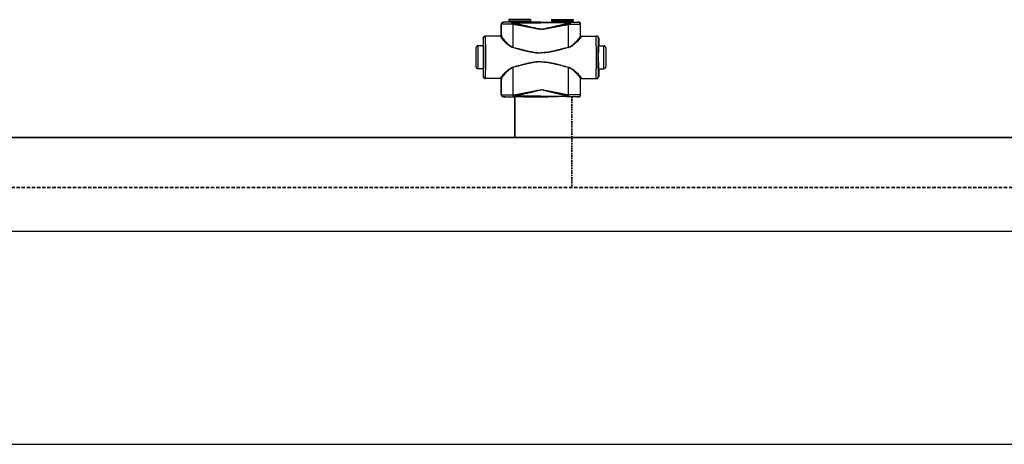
# Model space of a CAD drawing. Header units: millimetres. Extents: x 14365 to 105143, y -126377 to -22383.
# Tile 182 of 191: x 80729 to 81884, y -123757 to -123259. Entities that reach past the tile are written whole.
import ezdxf

# ---------------------------------------------------------------- set-up
doc = ezdxf.new("R2010")
doc.units = ezdxf.units.MM
doc.linetypes.add('VERDECKT', pattern=[9.525, 6.35, -3.175])
doc.linetypes.add('ČÁRKOVANÁ', pattern=[0.75, 0.5, -0.25])
for name, color, linetype, lineweight in [('UT_POTRUBI - PŘÍVOD', 1, 'Continuous', 35), ('UT_POTRUBI - ZPÁTEČKA', 5, 'ČÁRKOVANÁ', 35), ('UT_SCHÉMA_PŘÍVOD', 10, 'Continuous', 35), ('UT_SCHÉMA_ZPÁTEČKA', 172, 'VERDECKT', 35)]:
    doc.layers.add(name, color=color, linetype=linetype, lineweight=lineweight)

msp = doc.modelspace()

# ---------------------------------------------------------------- linework, layer by layer
at = {"color": 0, "linetype": 'Continuous'}
for p, q in [((81296.3, -123261.9), (81296.2, -123261.7)), ((81297.8, -123261.7), (81296.2, -123261.7)), ((81298.2, -123261.8), (81297.8, -123261.7)), ((81327.8, -123258.8), (81302.6, -123258.8)), ((81302.6, -123258.8), (81302.6, -123260.2)), ((81302.6, -123260.2), (81303.5, -123261.2)), ((81302.6, -123260.2), (81327.8, -123260.2)), ((81303.5, -123261.2), (81326.8, -123261.2)), ((81303.7, -123261.5), (81326.7, -123261.5)), ((81303.7, -123261.5), (81303.7, -123261.9)), ((81311.3, -123261.9), (81306.5, -123261.9)), ((81306.5, -123262.6), (81306.5, -123261.9)), ((81306.5, -123262.6), (81340.2, -123262.6)), ((81340.2, -123261.9), (81319, -123261.9)), ((81326.7, -123261.5), (81326.7, -123261.9)), ((81327.8, -123260.2), (81326.8, -123261.2)), ((81327.8, -123258.8), (81327.8, -123260.2)), ((81333.9, -123261.7), (81332.2, -123261.8)), ((81340.2, -123261.7), (81333.9, -123261.7)), ((81340.2, -123261.7), (81346.4, -123261.7)), ((81340.2, -123261.9), (81361.3, -123261.9)), ((81373.9, -123262.6), (81340.2, -123262.6)), ((81346.4, -123261.7), (81348.2, -123261.8)), ((81352.6, -123258.8), (81377.8, -123258.8)), ((81352.6, -123258.8), (81352.6, -123260.2)), ((81377.8, -123260.2), (81352.6, -123260.2)), ((81352.6, -123260.2), (81353.5, -123261.2)), ((81376.8, -123261.2), (81353.5, -123261.2)), ((81376.7, -123261.5), (81353.7, -123261.5)), ((81353.7, -123261.5), (81353.7, -123261.9)), ((81369, -123261.9), (81373.9, -123261.9)), ((81373.9, -123262.6), (81373.9, -123261.9)), ((81376.7, -123261.5), (81376.7, -123261.9)), ((81377.8, -123260.2), (81376.8, -123261.2)), ((81377.8, -123258.8), (81377.8, -123260.2)), ((81382.2, -123261.8), (81382.5, -123261.7)), ((81382.5, -123261.7), (81384.2, -123261.7)), ((81384, -123261.9), (81384.2, -123261.7)), ((81293.8, -123264.4), (81293.7, -123264.2)), ((81293.7, -123277.2), (81293.7, -123264.2)), ((81386.5, -123264.4), (81386.7, -123264.2)), ((81386.7, -123277.2), (81386.7, -123264.2)), ((81272.7, -123280.5), (81272.5, -123280.5)), ((81272.5, -123280.5), (81272.5, -123288.7)), ((81293, -123278), (81275, -123278)), ((81293.7, -123277.2), (81293.8, -123277.2)), ((81386.7, -123277.2), (81386.5, -123277.2)), ((81387.3, -123278), (81405.4, -123278)), ((81407.6, -123280.5), (81407.9, -123280.5)), ((81407.9, -123280.5), (81407.9, -123288.7)), ((81264, -123292), (81264, -123314)), ((81272.7, -123289.5), (81266.5, -123289.5)), ((81266.5, -123316.5), (81266.5, -123289.5)), ((81272.5, -123288.7), (81272.7, -123289)), ((81272.8, -123289), (81272.8, -123289)), ((81407.5, -123289), (81407.5, -123289)), ((81407.9, -123288.7), (81407.6, -123289)), ((81407.6, -123289.5), (81413.9, -123289.5)), ((81413.9, -123316.5), (81413.9, -123289.5)), ((81416.4, -123292), (81416.4, -123314)), ((81272.7, -123316.5), (81266.5, -123316.5)), ((81272.7, -123317), (81272.5, -123317.4)), ((81272.5, -123317.4), (81272.5, -123325.5)), ((81272.8, -123317), (81272.8, -123317)), ((81407.5, -123317), (81407.5, -123317)), ((81407.6, -123316.5), (81413.9, -123316.5)), ((81407.6, -123317), (81407.9, -123317.4)), ((81407.9, -123317.4), (81407.9, -123325.5)), ((81272.5, -123325.5), (81272.7, -123325.5)), ((81293, -123328), (81275, -123328)), ((81293.8, -123328.8), (81293.7, -123328.8)), ((81293.7, -123346.9), (81293.7, -123328.8)), ((81386.5, -123328.8), (81386.7, -123328.8)), ((81386.7, -123346.9), (81386.7, -123328.8)), ((81387.3, -123328), (81405.4, -123328)), ((81407.9, -123325.5), (81407.6, -123325.5)), ((81293.7, -123346.9), (81293.8, -123346.8)), ((81296.2, -123349.4), (81296.3, -123349.3)), ((81297.8, -123349.4), (81296.2, -123349.4)), ((81298.2, -123349.3), (81297.8, -123349.4)), ((81307.7, -123347.2), (81307.9, -123347.2)), ((81308, -123349.2), (81308.2, -123349.2)), ((81340.2, -123348.5), (81308.2, -123348.5)), ((81308.2, -123349.2), (81308.2, -123348.5)), ((81308.2, -123349.2), (81309.5, -123349.2)), ((81320.8, -123349.2), (81340.2, -123349.2)), ((81333.9, -123349.4), (81332.2, -123349.3)), ((81340.2, -123349.4), (81333.9, -123349.4)), ((81340.2, -123348.5), (81372.1, -123348.5)), ((81359.5, -123349.2), (81340.2, -123349.2)), ((81340.2, -123349.4), (81346.4, -123349.4)), ((81346.4, -123349.4), (81348.2, -123349.3)), ((81372.1, -123349.2), (81370.8, -123349.2)), ((81372.1, -123349.2), (81372.1, -123348.5)), ((81372.3, -123349.2), (81372.1, -123349.2)), ((81372.6, -123347.2), (81372.4, -123347.2)), ((81382.2, -123349.3), (81382.5, -123349.4)), ((81382.5, -123349.4), (81384.2, -123349.4)), ((81384.2, -123349.4), (81384, -123349.3)), ((81386.7, -123346.9), (81386.5, -123346.8))]:
    msp.add_line(p, q, dxfattribs=at)
at = {"ltscale": 8}
for p, q in [((31841.3, -123507.2), (105085.1, -123507.2)), ((31841.3, -123757.2), (105085.1, -123757.2))]:
    msp.add_line(p, q, dxfattribs=at)
at = {"color": 0, "linetype": 'Continuous'}
for centre, radius, start, end in [((81296.3, -123264.4), 2.5, 90.0025, 179.9975), ((81303.2, -123261.5), 0.5, 0, 45), ((81327.2, -123261.5), 0.5, 135, 180), ((81353.2, -123261.5), 0.5, 0, 45), ((81377.2, -123261.5), 0.5, 135, 180), ((81384, -123264.4), 2.5, 0.0025, 89.9975), ((81275.2, -123280.5), 2.5, 90.0022, 180.0011), ((81293, -123277.2), 0.8, 270.0036, 359.9972), ((81387.3, -123277.2), 0.8, 180.0028, 269.9964), ((81405.1, -123280.5), 2.5, 359.9989, 89.9978), ((81266.5, -123292), 2.5, 90, 180), ((78833, -123303), 2442.4, 359.6832, 0.3168), ((83847.3, -123303), 2442.4, 179.6832, 180.3168), ((81413.9, -123292), 2.5, 0, 90), ((81266.5, -123314), 2.5, 180, 270), ((81413.9, -123314), 2.5, 270, 0), ((81275.2, -123325.5), 2.5, 179.9989, 269.9978), ((81293, -123328.8), 0.8, 0.0028, 89.9964), ((81387.3, -123328.8), 0.8, 90.0036, 179.9972), ((81405.1, -123325.5), 2.5, 270.0022, 0.0011), ((81296.3, -123346.8), 2.5, 180.0025, 269.9975), ((81384, -123346.8), 2.5, 270.0025, 359.9975)]:
    msp.add_arc(centre, radius, start, end, dxfattribs=at)
at = {"color": 0, "linetype": 'Continuous', "extrusion": (0, 0, -1)}
for centre, major_axis, ratio, start_param, end_param in [((81296.2, -123264.2), (-1.77, 1.77), 0.999973, -0.785384, 0.785384), ((81315.2, -123261.8), (-17, 0), 0.005236, 4.941076, 6.283185), ((81315.2, -123261.8), (-17, 0), 0.005236, 3.141593, 4.483702), ((81275, -123280.5), (-2.5, 0), 0.999945, 0, 1.570796), ((81292.9, -123277.2), (-0.8, 0), 0.999986, -3.141593, -1.659157), ((81272.7, -123303), (0, 14), 0.010472, 0, 3.141593), ((81275, -123325.5), (-2.5, 0), 0.999945, -1.570796, 0), ((81292.9, -123328.8), (0.8, 0), 0.999986, -1.395381, 0), ((81296.2, -123346.9), (1.77, 1.77), 0.999973, -3.926977, -2.356208), ((81315.2, -123349.3), (-17, 0), 0.005236, 0, 1.229157), ((81315.2, -123349.3), (-17, 0), 0.005236, 1.912436, 3.141593)]:
    msp.add_ellipse(centre, major_axis=major_axis, ratio=ratio, start_param=start_param, end_param=end_param, dxfattribs=at)
at = {"color": 0, "linetype": 'Continuous'}
for centre, major_axis, ratio, start_param, end_param in [((81365.2, -123261.8), (17, 0), 0.005236, 3.141593, 4.483702), ((81365.2, -123261.8), (17, 0), 0.005236, 4.941076, 6.283185), ((81384.2, -123264.2), (1.77, 1.77), 0.999973, -0.785384, 0.785384), ((81387.5, -123277.2), (0.8, 0), 0.999986, -3.141593, -1.659157), ((81405.4, -123280.5), (2.5, 0), 0.999945, 0, 1.570796), ((81407.6, -123303), (0, 14), 0.010472, 0, 3.141593), ((81387.5, -123328.8), (-0.8, 0), 0.999986, -1.395381, 0), ((81405.4, -123325.5), (2.5, 0), 0.999945, -1.570796, 0), ((81365.2, -123349.3), (17, 0), 0.005236, 1.912436, 3.141593), ((81365.2, -123349.3), (17, 0), 0.005236, 0, 1.229157), ((81384.2, -123346.9), (-1.77, 1.77), 0.999973, -3.926977, -2.356208)]:
    msp.add_ellipse(centre, major_axis=major_axis, ratio=ratio, start_param=start_param, end_param=end_param, dxfattribs=at)
for points, knots in [([(81306.5, -123261.9), (81305.7, -123261.9), (81304.4, -123261.9), (81302.7, -123261.9), (81301.5, -123261.9), (81300.6, -123261.9), (81299.9, -123261.9), (81299.1, -123261.9), (81298.5, -123261.9), (81297.9, -123261.9), (81297.4, -123261.9), (81297.1, -123261.9), (81296.9, -123261.9), (81296.7, -123261.9), (81296.6, -123261.9), (81296.5, -123261.9), (81296.4, -123261.9), (81296.4, -123261.9), (81296.3, -123261.9), (81296.3, -123261.9), (81296.3, -123261.9), (81296.3, -123261.9), (81296.3, -123261.9), (81296.3, -123261.9)], [0, 0, 0, 0, 0.207653, 0.400343, 0.489423, 0.572844, 0.650059, 0.720565, 0.783909, 0.839692, 0.887568, 0.927242, 0.943927, 0.958477, 0.970869, 0.981088, 0.989117, 0.992306, 0.994945, 0.997032, 0.998568, 0.999554, 1, 1, 1, 1]), ([(81306.5, -123261.9), (81306.4, -123261.9), (81306.3, -123262), (81306.2, -123262.2), (81306.1, -123262.3), (81306, -123262.5), (81306, -123262.9), (81305.9, -123263.2), (81305.9, -123263.6), (81305.8, -123263.9), (81305.8, -123264)], [0, 0, 0, 0, 0.117156, 0.161001, 0.211236, 0.330442, 0.472834, 0.634922, 0.812344, 1, 1, 1, 1]), ([(81306.5, -123262.6), (81306.3, -123262.8), (81306.1, -123263.3), (81305.9, -123263.8), (81305.8, -123264)], [0, 0, 0, 0, 0.464895, 1, 1, 1, 1]), ([(81308, -123263.1), (81307.9, -123263), (81307.4, -123262.9), (81306.8, -123262.8), (81306.5, -123262.6)], [0, 0, 0, 0, 0.253704, 1, 1, 1, 1]), ([(81319, -123261.9), (81318.4, -123261.9), (81317.1, -123262), (81315.2, -123262), (81313.2, -123262), (81311.9, -123261.9), (81311.3, -123261.9)], [0, 0, 0, 0, 0.248355, 0.5, 0.751645, 1, 1, 1, 1]), ([(81361.3, -123261.9), (81361.9, -123261.9), (81363.2, -123262), (81365.2, -123262), (81367.1, -123262), (81368.4, -123261.9), (81369, -123261.9)], [0, 0, 0, 0, 0.248355, 0.5, 0.751645, 1, 1, 1, 1]), ([(81372.3, -123263.1), (81372.4, -123263), (81372.9, -123262.9), (81373.5, -123262.8), (81373.9, -123262.6)], [0, 0, 0, 0, 0.253704, 1, 1, 1, 1]), ([(81373.9, -123261.9), (81373.9, -123261.9), (81374, -123262), (81374.1, -123262.2), (81374.2, -123262.3), (81374.3, -123262.5), (81374.3, -123262.9), (81374.4, -123263.2), (81374.4, -123263.6), (81374.5, -123263.9), (81374.5, -123264)], [0, 0, 0, 0, 0.117156, 0.161001, 0.211236, 0.330442, 0.472834, 0.634922, 0.812344, 1, 1, 1, 1]), ([(81373.9, -123261.9), (81374.6, -123261.9), (81375.9, -123261.9), (81377.6, -123261.9), (81378.8, -123261.9), (81379.7, -123261.9), (81380.4, -123261.9), (81381.2, -123261.9), (81381.8, -123261.9), (81382.4, -123261.9), (81382.9, -123261.9), (81383.2, -123261.9), (81383.5, -123261.9), (81383.6, -123261.9), (81383.7, -123261.9), (81383.8, -123261.9), (81383.9, -123261.9), (81383.9, -123261.9), (81384, -123261.9), (81384, -123261.9), (81384, -123261.9), (81384, -123261.9), (81384, -123261.9), (81384, -123261.9)], [0, 0, 0, 0, 0.207653, 0.400343, 0.489423, 0.572844, 0.650059, 0.720565, 0.783909, 0.839692, 0.887568, 0.927242, 0.943927, 0.958477, 0.970869, 0.981088, 0.989117, 0.992306, 0.994945, 0.997032, 0.998568, 0.999554, 1, 1, 1, 1]), ([(81373.9, -123262.6), (81374, -123262.8), (81374.2, -123263.3), (81374.4, -123263.8), (81374.5, -123264)], [0, 0, 0, 0, 0.464895, 1, 1, 1, 1]), ([(81305.8, -123264), (81305, -123264), (81303.4, -123264.1), (81301.4, -123264.1), (81300, -123264.1), (81299, -123264.1), (81298, -123264.1), (81297.2, -123264.2), (81296.4, -123264.2), (81295.7, -123264.2), (81295.2, -123264.2), (81294.7, -123264.2), (81294.5, -123264.3), (81294.3, -123264.3), (81294.1, -123264.3), (81294, -123264.3), (81293.9, -123264.3), (81293.8, -123264.3), (81293.8, -123264.3), (81293.8, -123264.3), (81293.8, -123264.4)], [0, 0, 0, 0, 0.207034, 0.39928, 0.488214, 0.57154, 0.648707, 0.71921, 0.782588, 0.838437, 0.886403, 0.926186, 0.942933, 0.957549, 0.970012, 0.98031, 0.988432, 0.994377, 0.998178, 1, 1, 1, 1]), ([(81293.8, -123277.8), (81293.8, -123276.6), (81293.8, -123272.2), (81293.8, -123267.7), (81293.8, -123264.4)], [0, 0, 0, 0, 0.250733, 1, 1, 1, 1]), ([(81307.7, -123264.4), (81307.5, -123264.4), (81306.9, -123264.3), (81306.3, -123264.2), (81305.8, -123264)], [0, 0, 0, 0, 0.252579, 1, 1, 1, 1]), ([(81308, -123263.1), (81308, -123263.3), (81307.8, -123263.7), (81307.7, -123264.2), (81307.7, -123264.4)], [0, 0, 0, 0, 0.464569, 1, 1, 1, 1]), ([(81340.2, -123270), (81340.2, -123270), (81339.5, -123270), (81338.1, -123270), (81336, -123269.7), (81334, -123269.3), (81331.3, -123268.8), (81327.9, -123268.2), (81323.9, -123267.4), (81319.8, -123266.6), (81315.8, -123265.8), (81311.7, -123265.1), (81309, -123264.6), (81307.7, -123264.4)], [0.5000015, 0.5000015, 0.5000015, 0.5000015, 0.500002, 0.5313979, 0.5627848, 0.5941575, 0.6255147, 0.6881766, 0.7507583, 0.8132458, 0.8756245, 0.9378805, 1, 1, 1, 1]), ([(81307.7, -123291.2), (81307.7, -123288.9), (81307.7, -123280), (81307.7, -123271.1), (81307.7, -123264.4)], [0, 0, 0, 0, 0.250952, 1, 1, 1, 1]), ([(81340.2, -123269.9), (81340.2, -123269.9), (81339.8, -123269.9), (81339.1, -123269.8), (81337.7, -123269.7), (81336, -123269.4), (81334, -123269), (81332, -123268.5), (81330, -123268.1), (81327.3, -123267.4), (81324, -123266.6), (81320, -123265.7), (81316, -123264.8), (81312, -123263.9), (81309.4, -123263.3), (81308, -123263.1)], [0.499995, 0.499995, 0.499995, 0.499995, 0.4999958, 0.5157333, 0.5314718, 0.5629204, 0.5943483, 0.6257534, 0.6571339, 0.6884877, 0.7511054, 0.813586, 0.8759088, 0.9380534, 1, 1, 1, 1]), ([(81340.2, -123269.9), (81340.2, -123269.9), (81340.5, -123269.9), (81341.2, -123269.8), (81342.6, -123269.7), (81344.3, -123269.4), (81346.3, -123269), (81348.3, -123268.5), (81350.3, -123268.1), (81353, -123267.4), (81356.3, -123266.6), (81360.3, -123265.7), (81364.3, -123264.8), (81368.3, -123263.9), (81370.9, -123263.3), (81372.3, -123263.1)], [0.499995, 0.499995, 0.499995, 0.499995, 0.4999958, 0.5157333, 0.5314718, 0.5629204, 0.5943483, 0.6257534, 0.6571339, 0.6884877, 0.7511054, 0.813586, 0.8759088, 0.9380534, 1, 1, 1, 1]), ([(81340.2, -123270), (81340.2, -123270), (81340.8, -123270), (81342.2, -123270), (81344.3, -123269.7), (81346.3, -123269.3), (81349, -123268.8), (81352.4, -123268.2), (81356.4, -123267.4), (81360.5, -123266.6), (81364.5, -123265.8), (81368.6, -123265.1), (81371.3, -123264.6), (81372.6, -123264.4)], [0.5000015, 0.5000015, 0.5000015, 0.5000015, 0.500002, 0.5313979, 0.5627848, 0.5941575, 0.6255147, 0.6881766, 0.7507583, 0.8132458, 0.8756245, 0.9378805, 1, 1, 1, 1]), ([(81372.3, -123263.1), (81372.3, -123263.3), (81372.5, -123263.7), (81372.6, -123264.2), (81372.6, -123264.4)], [0, 0, 0, 0, 0.464569, 1, 1, 1, 1]), ([(81372.6, -123264.4), (81372.8, -123264.4), (81373.4, -123264.3), (81374, -123264.2), (81374.5, -123264)], [0, 0, 0, 0, 0.252579, 1, 1, 1, 1]), ([(81372.6, -123291.2), (81372.6, -123288.9), (81372.6, -123280), (81372.6, -123271.1), (81372.6, -123264.4)], [0, 0, 0, 0, 0.250952, 1, 1, 1, 1]), ([(81374.5, -123264), (81375.3, -123264), (81376.9, -123264.1), (81378.9, -123264.1), (81380.3, -123264.1), (81381.3, -123264.1), (81382.3, -123264.1), (81383.1, -123264.2), (81383.9, -123264.2), (81384.6, -123264.2), (81385.1, -123264.2), (81385.6, -123264.2), (81385.8, -123264.3), (81386, -123264.3), (81386.2, -123264.3), (81386.3, -123264.3), (81386.4, -123264.3), (81386.5, -123264.3), (81386.5, -123264.3), (81386.5, -123264.3), (81386.5, -123264.4)], [0, 0, 0, 0, 0.207034, 0.39928, 0.488214, 0.57154, 0.648707, 0.71921, 0.782588, 0.838437, 0.886403, 0.926186, 0.942933, 0.957549, 0.970012, 0.98031, 0.988432, 0.994377, 0.998178, 1, 1, 1, 1]), ([(81386.5, -123277.8), (81386.5, -123276.6), (81386.5, -123272.2), (81386.5, -123267.7), (81386.5, -123264.4)], [0, 0, 0, 0, 0.250733, 1, 1, 1, 1]), ([(81272.8, -123289), (81272.8, -123288.4), (81272.8, -123287.2), (81272.8, -123285.8), (81272.8, -123284.7), (81272.8, -123284), (81272.8, -123283.4), (81272.8, -123282.8), (81272.8, -123282.3), (81272.7, -123281.8), (81272.7, -123281.4), (81272.7, -123281.2), (81272.7, -123281), (81272.7, -123280.9), (81272.7, -123280.8), (81272.7, -123280.7), (81272.7, -123280.6), (81272.7, -123280.6), (81272.7, -123280.5), (81272.7, -123280.5), (81272.7, -123280.5)], [0, 0, 0, 0, 0.221931, 0.420259, 0.509783, 0.592499, 0.668149, 0.736495, 0.797321, 0.850436, 0.895675, 0.932895, 0.948462, 0.961984, 0.973451, 0.982856, 0.990196, 0.99547, 0.998697, 1, 1, 1, 1]), ([(81275.4, -123289.5), (81275.4, -123288.7), (81275.3, -123287.1), (81275.3, -123285.2), (81275.3, -123283.7), (81275.3, -123282.8), (81275.3, -123281.9), (81275.3, -123281.1), (81275.3, -123280.4), (81275.2, -123279.8), (81275.2, -123279.3), (81275.2, -123278.9), (81275.2, -123278.6), (81275.2, -123278.5), (81275.2, -123278.3), (81275.2, -123278.2), (81275.2, -123278.2), (81275.2, -123278.1), (81275.2, -123278.1), (81275.2, -123278), (81275.2, -123278), (81275.2, -123278)], [0, 0, 0, 0, 0.218984, 0.416191, 0.505653, 0.588551, 0.664564, 0.733396, 0.794781, 0.848478, 0.894279, 0.932006, 0.947796, 0.961515, 0.973152, 0.982695, 0.990138, 0.995479, 0.998726, 0.999584, 1, 1, 1, 1]), ([(81293.8, -123277.8), (81293.8, -123277.9), (81293.7, -123278.1), (81293.6, -123278.3), (81293.3, -123278.5), (81293.1, -123278.6), (81293, -123278.6)], [0, 0, 0, 0, 0.247572, 0.496581, 0.747591, 1, 1, 1, 1]), ([(81293, -123278), (81293, -123278), (81293, -123278), (81293, -123278), (81293, -123278.1), (81293, -123278.1), (81293, -123278.1), (81293, -123278.2), (81293, -123278.2), (81293, -123278.3), (81293, -123278.4), (81293, -123278.5), (81293, -123278.6)], [0, 0, 0, 0, 0.005122, 0.017304, 0.037118, 0.064661, 0.143035, 0.252499, 0.393016, 0.564526, 0.766907, 1, 1, 1, 1]), ([(81293, -123278.6), (81293, -123278.6), (81293, -123278.8), (81293.1, -123279), (81293.2, -123279.2), (81293.4, -123279.6), (81293.8, -123280.2), (81294.3, -123280.9), (81294.9, -123281.6), (81296, -123282.8), (81297.5, -123284.4), (81299.5, -123286.4), (81301.4, -123288), (81303.1, -123289.3), (81305, -123290.5), (81306.5, -123291.2), (81307.6, -123291.5)], [0, 0, 0, 0, 0.009694, 0.02127, 0.034861, 0.050494, 0.087694, 0.13227, 0.183417, 0.240322, 0.368483, 0.511765, 0.666448, 0.747227, 0.829948, 1, 1, 1, 1]), ([(81293.8, -123277.2), (81293.8, -123277.2), (81293.8, -123277.2), (81293.8, -123277.2), (81293.8, -123277.3), (81293.8, -123277.3), (81293.8, -123277.3), (81293.8, -123277.4), (81293.8, -123277.4), (81293.8, -123277.5), (81293.8, -123277.6), (81293.8, -123277.7), (81293.8, -123277.8)], [0, 0, 0, 0, 0.005057, 0.017214, 0.037015, 0.06455, 0.142921, 0.252392, 0.392925, 0.564459, 0.766871, 1, 1, 1, 1]), ([(81293.8, -123277.8), (81293.8, -123277.8), (81293.8, -123278), (81293.9, -123278.2), (81294, -123278.5), (81294.2, -123278.9), (81294.5, -123279.4), (81295, -123280.2), (81295.6, -123281), (81296.6, -123282.2), (81298, -123283.8), (81299.9, -123285.8), (81301.8, -123287.5), (81303.4, -123288.8), (81305.1, -123290.1), (81306.6, -123290.9), (81307.7, -123291.2)], [0, 0, 0, 0, 0.010286, 0.022433, 0.036551, 0.052653, 0.090607, 0.135698, 0.187142, 0.244158, 0.372094, 0.514728, 0.6685, 0.748767, 0.830965, 1, 1, 1, 1]), ([(81386.5, -123277.8), (81386.5, -123277.8), (81386.5, -123278), (81386.4, -123278.2), (81386.3, -123278.5), (81386.1, -123278.9), (81385.8, -123279.4), (81385.3, -123280.2), (81384.7, -123281), (81383.7, -123282.2), (81382.3, -123283.8), (81380.4, -123285.8), (81378.5, -123287.5), (81376.9, -123288.8), (81375.2, -123290.1), (81373.7, -123290.9), (81372.6, -123291.2)], [0, 0, 0, 0, 0.010286, 0.022433, 0.036551, 0.052653, 0.090607, 0.135698, 0.187142, 0.244158, 0.372094, 0.514728, 0.6685, 0.748767, 0.830965, 1, 1, 1, 1]), ([(81387.3, -123278.6), (81387.3, -123278.6), (81387.3, -123278.8), (81387.2, -123279), (81387.1, -123279.2), (81386.9, -123279.6), (81386.5, -123280.2), (81386, -123280.9), (81385.4, -123281.6), (81384.3, -123282.8), (81382.8, -123284.4), (81380.8, -123286.4), (81378.9, -123288), (81377.2, -123289.3), (81375.3, -123290.5), (81373.8, -123291.2), (81372.7, -123291.5)], [0, 0, 0, 0, 0.009694, 0.02127, 0.034861, 0.050494, 0.087694, 0.13227, 0.183417, 0.240322, 0.368483, 0.511765, 0.666448, 0.747227, 0.829948, 1, 1, 1, 1]), ([(81386.5, -123277.2), (81386.5, -123277.2), (81386.5, -123277.2), (81386.5, -123277.2), (81386.5, -123277.3), (81386.5, -123277.3), (81386.5, -123277.3), (81386.5, -123277.4), (81386.5, -123277.4), (81386.5, -123277.5), (81386.5, -123277.6), (81386.5, -123277.7), (81386.5, -123277.8)], [0, 0, 0, 0, 0.005057, 0.017214, 0.037015, 0.06455, 0.142921, 0.252392, 0.392925, 0.564459, 0.766871, 1, 1, 1, 1]), ([(81386.5, -123277.8), (81386.5, -123277.9), (81386.6, -123278.1), (81386.7, -123278.3), (81387, -123278.5), (81387.2, -123278.6), (81387.3, -123278.6)], [0, 0, 0, 0, 0.247572, 0.496581, 0.747591, 1, 1, 1, 1]), ([(81387.3, -123278), (81387.3, -123278), (81387.3, -123278), (81387.3, -123278), (81387.3, -123278.1), (81387.3, -123278.1), (81387.3, -123278.1), (81387.3, -123278.2), (81387.3, -123278.2), (81387.3, -123278.3), (81387.3, -123278.4), (81387.3, -123278.5), (81387.3, -123278.6)], [0, 0, 0, 0, 0.005122, 0.017304, 0.037118, 0.064661, 0.143035, 0.252499, 0.393016, 0.564526, 0.766907, 1, 1, 1, 1]), ([(81404.9, -123289.5), (81404.9, -123288.7), (81405, -123287.1), (81405, -123285.2), (81405, -123283.7), (81405, -123282.8), (81405, -123281.9), (81405, -123281.1), (81405, -123280.4), (81405.1, -123279.8), (81405.1, -123279.3), (81405.1, -123278.9), (81405.1, -123278.6), (81405.1, -123278.5), (81405.1, -123278.3), (81405.1, -123278.2), (81405.1, -123278.2), (81405.1, -123278.1), (81405.1, -123278.1), (81405.1, -123278), (81405.1, -123278), (81405.1, -123278)], [0, 0, 0, 0, 0.218984, 0.416191, 0.505653, 0.588551, 0.664564, 0.733396, 0.794781, 0.848478, 0.894279, 0.932006, 0.947796, 0.961515, 0.973152, 0.982695, 0.990138, 0.995479, 0.998726, 0.999584, 1, 1, 1, 1]), ([(81407.5, -123289), (81407.5, -123288.4), (81407.5, -123287.2), (81407.5, -123285.8), (81407.5, -123284.7), (81407.5, -123284), (81407.5, -123283.4), (81407.5, -123282.8), (81407.6, -123282.3), (81407.6, -123281.8), (81407.6, -123281.4), (81407.6, -123281.2), (81407.6, -123281), (81407.6, -123280.9), (81407.6, -123280.8), (81407.6, -123280.7), (81407.6, -123280.6), (81407.6, -123280.6), (81407.6, -123280.5), (81407.6, -123280.5), (81407.6, -123280.5)], [0, 0, 0, 0, 0.221931, 0.420259, 0.509783, 0.592499, 0.668149, 0.736495, 0.797321, 0.850436, 0.895675, 0.932895, 0.948462, 0.961984, 0.973451, 0.982856, 0.990196, 0.99547, 0.998697, 1, 1, 1, 1]), ([(81272.8, -123317), (81272.9, -123314.8), (81272.9, -123310.2), (81272.9, -123303), (81272.9, -123295.9), (81272.9, -123291.2), (81272.8, -123289)], [0, 0, 0, 0, 0.235226, 0.499987, 0.764754, 1, 1, 1, 1]), ([(81307.7, -123291.2), (81307.7, -123291.2), (81307.7, -123291.3), (81307.6, -123291.4), (81307.6, -123291.5)], [0, 0, 0, 0, 0.258378, 1, 1, 1, 1]), ([(81307.6, -123291.5), (81310.3, -123292.2), (81314.3, -123293.3), (81319.6, -123294.7), (81323.7, -123295.6), (81327.7, -123296.5), (81331.8, -123297.2), (81335.3, -123297.7), (81338.1, -123297.8), (81339.5, -123297.9), (81340.2, -123297.9), (81340.2, -123297.9)], [0, 0, 0, 0, 0.1245061, 0.1869228, 0.2494269, 0.3120016, 0.3746311, 0.4372993, 0.4686472, 0.4999998, 0.5, 0.5, 0.5, 0.5]), ([(81307.7, -123291.2), (81310.4, -123291.9), (81314.4, -123293), (81319.7, -123294.4), (81323.7, -123295.4), (81327.8, -123296.3), (81331.9, -123297.1), (81335.3, -123297.5), (81338.1, -123297.7), (81339.5, -123297.7), (81340.2, -123297.7), (81340.2, -123297.7)], [0, 0, 0, 0, 0.1244767, 0.1868883, 0.2493924, 0.3119715, 0.3746087, 0.437287, 0.4686409, 0.4999998, 0.5, 0.5, 0.5, 0.5]), ([(81372.6, -123291.2), (81369.9, -123291.9), (81366, -123293), (81360.6, -123294.4), (81356.6, -123295.4), (81352.5, -123296.3), (81348.4, -123297.1), (81345, -123297.5), (81342.2, -123297.7), (81340.8, -123297.7), (81340.2, -123297.7), (81340.2, -123297.7)], [0, 0, 0, 0, 0.1244767, 0.1868883, 0.2493924, 0.3119715, 0.3746087, 0.437287, 0.4686409, 0.4999998, 0.5, 0.5, 0.5, 0.5]), ([(81372.7, -123291.5), (81370, -123292.2), (81366, -123293.3), (81360.7, -123294.7), (81356.6, -123295.6), (81352.6, -123296.5), (81348.5, -123297.2), (81345, -123297.7), (81342.2, -123297.8), (81340.8, -123297.9), (81340.2, -123297.9), (81340.2, -123297.9)], [0, 0, 0, 0, 0.1245061, 0.1869228, 0.2494269, 0.3120016, 0.3746311, 0.4372993, 0.4686472, 0.4999998, 0.5, 0.5, 0.5, 0.5]), ([(81372.6, -123291.2), (81372.6, -123291.2), (81372.6, -123291.3), (81372.7, -123291.4), (81372.7, -123291.5)], [0, 0, 0, 0, 0.258378, 1, 1, 1, 1]), ([(81407.5, -123317), (81407.4, -123314.8), (81407.4, -123310.2), (81407.4, -123303), (81407.4, -123295.9), (81407.4, -123291.2), (81407.5, -123289)], [0, 0, 0, 0, 0.235226, 0.499987, 0.764754, 1, 1, 1, 1]), ([(81340.2, -123308.2), (81338.8, -123308.2), (81336, -123308.3), (81331.8, -123308.8), (81327.7, -123309.5), (81323.7, -123310.4), (81319.6, -123311.4), (81314.3, -123312.8), (81310.3, -123313.8), (81307.6, -123314.6)], [0.5, 0.5, 0.5, 0.5, 0.5626889, 0.6253582, 0.6879892, 0.7505657, 0.8130716, 0.8754902, 1, 1, 1, 1]), ([(81340.2, -123308.3), (81338.8, -123308.3), (81336, -123308.5), (81331.9, -123309), (81327.8, -123309.7), (81323.7, -123310.6), (81319.7, -123311.6), (81314.4, -123313), (81310.4, -123314.2), (81307.7, -123314.9)], [0.5, 0.5, 0.5, 0.5, 0.5627005, 0.6253799, 0.6880187, 0.7505997, 0.8131057, 0.8755193, 1, 1, 1, 1]), ([(81340.2, -123308.2), (81341.5, -123308.2), (81344.3, -123308.3), (81348.5, -123308.8), (81352.6, -123309.5), (81356.6, -123310.4), (81360.7, -123311.4), (81366, -123312.8), (81370, -123313.8), (81372.7, -123314.6)], [0.5, 0.5, 0.5, 0.5, 0.5626889, 0.6253582, 0.6879892, 0.7505657, 0.8130716, 0.8754902, 1, 1, 1, 1]), ([(81340.2, -123308.3), (81341.5, -123308.3), (81344.3, -123308.5), (81348.4, -123309), (81352.5, -123309.7), (81356.6, -123310.6), (81360.6, -123311.6), (81366, -123313), (81369.9, -123314.2), (81372.6, -123314.9)], [0.5, 0.5, 0.5, 0.5, 0.5627005, 0.6253799, 0.6880187, 0.7505997, 0.8131057, 0.8755193, 1, 1, 1, 1]), ([(81272.7, -123325.5), (81272.7, -123325.5), (81272.7, -123325.5), (81272.7, -123325.5), (81272.7, -123325.4), (81272.7, -123325.4), (81272.7, -123325.3), (81272.7, -123325.2), (81272.7, -123325.1), (81272.7, -123324.9), (81272.7, -123324.6), (81272.7, -123324.2), (81272.8, -123323.8), (81272.8, -123323.3), (81272.8, -123322.7), (81272.8, -123322.1), (81272.8, -123321.4), (81272.8, -123320.3), (81272.8, -123318.9), (81272.8, -123317.7), (81272.8, -123317)], [0, 0, 0, 0, 0.001303, 0.00453, 0.009804, 0.017144, 0.026549, 0.038016, 0.051538, 0.067105, 0.104325, 0.149564, 0.202679, 0.263505, 0.331851, 0.407501, 0.490217, 0.579741, 0.778069, 1, 1, 1, 1]), ([(81275.2, -123328), (81275.2, -123328), (81275.2, -123328), (81275.2, -123328), (81275.2, -123328), (81275.2, -123327.9), (81275.2, -123327.8), (81275.2, -123327.7), (81275.2, -123327.6), (81275.2, -123327.4), (81275.2, -123327.2), (81275.2, -123326.8), (81275.2, -123326.3), (81275.3, -123325.6), (81275.3, -123324.9), (81275.3, -123324.2), (81275.3, -123323.3), (81275.3, -123322.3), (81275.3, -123320.9), (81275.3, -123319), (81275.4, -123317.4), (81275.4, -123316.5)], [0, 0, 0, 0, 0.000416, 0.001274, 0.004521, 0.009862, 0.017305, 0.026849, 0.038485, 0.052204, 0.067994, 0.105721, 0.151522, 0.205219, 0.266604, 0.335437, 0.411449, 0.494347, 0.58381, 0.781016, 1, 1, 1, 1]), ([(81307.6, -123314.6), (81306.5, -123314.9), (81305, -123315.6), (81303.1, -123316.8), (81301.4, -123318), (81299.5, -123319.7), (81297.5, -123321.7), (81296, -123323.2), (81294.9, -123324.4), (81294.3, -123325.2), (81293.8, -123325.9), (81293.4, -123326.5), (81293.2, -123326.8), (81293.1, -123327.1), (81293, -123327.3), (81293, -123327.4), (81293, -123327.5)], [0, 0, 0, 0, 0.170052, 0.252774, 0.333553, 0.488235, 0.631517, 0.759678, 0.816583, 0.86773, 0.912306, 0.949506, 0.965139, 0.978731, 0.990306, 1, 1, 1, 1]), ([(81307.7, -123314.9), (81306.6, -123315.2), (81305.1, -123316), (81303.4, -123317.2), (81301.8, -123318.5), (81299.9, -123320.2), (81298, -123322.3), (81296.6, -123323.9), (81295.6, -123325.1), (81295, -123325.9), (81294.5, -123326.6), (81294.2, -123327.2), (81294, -123327.6), (81293.9, -123327.9), (81293.8, -123328.1), (81293.8, -123328.2), (81293.8, -123328.3)], [0, 0, 0, 0, 0.169036, 0.251233, 0.3315, 0.485272, 0.627906, 0.755842, 0.812858, 0.864302, 0.909393, 0.947347, 0.963449, 0.977567, 0.989714, 1, 1, 1, 1]), ([(81307.7, -123314.9), (81307.7, -123314.9), (81307.7, -123314.7), (81307.6, -123314.6), (81307.6, -123314.6)], [0, 0, 0, 0, 0.258378, 1, 1, 1, 1]), ([(81307.7, -123347.2), (81307.7, -123344.5), (81307.7, -123333.7), (81307.7, -123323), (81307.7, -123314.9)], [0, 0, 0, 0, 0.248459, 1, 1, 1, 1]), ([(81372.6, -123314.9), (81372.6, -123314.9), (81372.6, -123314.7), (81372.7, -123314.6), (81372.7, -123314.6)], [0, 0, 0, 0, 0.258378, 1, 1, 1, 1]), ([(81372.6, -123314.9), (81373.7, -123315.2), (81375.2, -123316), (81376.9, -123317.2), (81378.5, -123318.5), (81380.4, -123320.2), (81382.3, -123322.3), (81383.7, -123323.9), (81384.7, -123325.1), (81385.3, -123325.9), (81385.8, -123326.6), (81386.1, -123327.2), (81386.3, -123327.6), (81386.4, -123327.9), (81386.5, -123328.1), (81386.5, -123328.2), (81386.5, -123328.3)], [0, 0, 0, 0, 0.169036, 0.251233, 0.3315, 0.485272, 0.627906, 0.755842, 0.812858, 0.864302, 0.909393, 0.947347, 0.963449, 0.977567, 0.989714, 1, 1, 1, 1]), ([(81372.6, -123347.2), (81372.6, -123344.5), (81372.6, -123333.7), (81372.6, -123323), (81372.6, -123314.9)], [0, 0, 0, 0, 0.248459, 1, 1, 1, 1]), ([(81372.7, -123314.6), (81373.8, -123314.9), (81375.3, -123315.6), (81377.2, -123316.8), (81378.9, -123318), (81380.8, -123319.7), (81382.8, -123321.7), (81384.3, -123323.2), (81385.4, -123324.4), (81386, -123325.2), (81386.5, -123325.9), (81386.9, -123326.5), (81387.1, -123326.8), (81387.2, -123327.1), (81387.3, -123327.3), (81387.3, -123327.4), (81387.3, -123327.5)], [0, 0, 0, 0, 0.170052, 0.252774, 0.333553, 0.488235, 0.631517, 0.759678, 0.816583, 0.86773, 0.912306, 0.949506, 0.965139, 0.978731, 0.990306, 1, 1, 1, 1]), ([(81405.1, -123328), (81405.1, -123328), (81405.1, -123328), (81405.1, -123328), (81405.1, -123328), (81405.1, -123327.9), (81405.1, -123327.8), (81405.1, -123327.7), (81405.1, -123327.6), (81405.1, -123327.4), (81405.1, -123327.2), (81405.1, -123326.8), (81405.1, -123326.3), (81405, -123325.6), (81405, -123324.9), (81405, -123324.2), (81405, -123323.3), (81405, -123322.3), (81405, -123320.9), (81405, -123319), (81404.9, -123317.4), (81404.9, -123316.5)], [0, 0, 0, 0, 0.000416, 0.001274, 0.004521, 0.009862, 0.017305, 0.026849, 0.038485, 0.052204, 0.067994, 0.105721, 0.151522, 0.205219, 0.266604, 0.335437, 0.411449, 0.494347, 0.58381, 0.781016, 1, 1, 1, 1]), ([(81407.6, -123325.5), (81407.6, -123325.5), (81407.6, -123325.5), (81407.6, -123325.5), (81407.6, -123325.4), (81407.6, -123325.4), (81407.6, -123325.3), (81407.6, -123325.2), (81407.6, -123325.1), (81407.6, -123324.9), (81407.6, -123324.6), (81407.6, -123324.2), (81407.6, -123323.8), (81407.5, -123323.3), (81407.5, -123322.7), (81407.5, -123322.1), (81407.5, -123321.4), (81407.5, -123320.3), (81407.5, -123318.9), (81407.5, -123317.7), (81407.5, -123317)], [0, 0, 0, 0, 0.001303, 0.00453, 0.009804, 0.017144, 0.026549, 0.038016, 0.051538, 0.067105, 0.104325, 0.149564, 0.202679, 0.263505, 0.331851, 0.407501, 0.490217, 0.579741, 0.778069, 1, 1, 1, 1]), ([(81293, -123327.5), (81293, -123327.6), (81293, -123327.6), (81293, -123327.7), (81293, -123327.8), (81293, -123327.9), (81293, -123328), (81293, -123328), (81293, -123328), (81293, -123328), (81293, -123328), (81293, -123328), (81293, -123328)], [0, 0, 0, 0, 0.233093, 0.435474, 0.606984, 0.747501, 0.856965, 0.935339, 0.962882, 0.982696, 0.994878, 1, 1, 1, 1]), ([(81293.8, -123328.3), (81293.8, -123328.2), (81293.7, -123328), (81293.6, -123327.7), (81293.3, -123327.6), (81293.1, -123327.5), (81293, -123327.5)], [0, 0, 0, 0, 0.247572, 0.496581, 0.747591, 1, 1, 1, 1]), ([(81293.8, -123346.8), (81293.8, -123345.3), (81293.8, -123339.1), (81293.8, -123332.9), (81293.8, -123328.3)], [0, 0, 0, 0, 0.248801, 1, 1, 1, 1]), ([(81293.8, -123328.3), (81293.8, -123328.3), (81293.8, -123328.4), (81293.8, -123328.5), (81293.8, -123328.6), (81293.8, -123328.7), (81293.8, -123328.8), (81293.8, -123328.8), (81293.8, -123328.8), (81293.8, -123328.8), (81293.8, -123328.8), (81293.8, -123328.8), (81293.8, -123328.8)], [0, 0, 0, 0, 0.23313, 0.435541, 0.607074, 0.747608, 0.857079, 0.93545, 0.962985, 0.982786, 0.994943, 1, 1, 1, 1]), ([(81386.5, -123328.3), (81386.5, -123328.2), (81386.6, -123328), (81386.7, -123327.7), (81387, -123327.6), (81387.2, -123327.5), (81387.3, -123327.5)], [0, 0, 0, 0, 0.247572, 0.496581, 0.747591, 1, 1, 1, 1]), ([(81386.5, -123346.8), (81386.5, -123345.3), (81386.5, -123339.1), (81386.5, -123332.9), (81386.5, -123328.3)], [0, 0, 0, 0, 0.248801, 1, 1, 1, 1]), ([(81386.5, -123328.3), (81386.5, -123328.3), (81386.5, -123328.4), (81386.5, -123328.5), (81386.5, -123328.6), (81386.5, -123328.7), (81386.5, -123328.8), (81386.5, -123328.8), (81386.5, -123328.8), (81386.5, -123328.8), (81386.5, -123328.8), (81386.5, -123328.8), (81386.5, -123328.8)], [0, 0, 0, 0, 0.23313, 0.435541, 0.607074, 0.747608, 0.857079, 0.93545, 0.962985, 0.982786, 0.994943, 1, 1, 1, 1]), ([(81387.3, -123327.5), (81387.3, -123327.6), (81387.3, -123327.6), (81387.3, -123327.7), (81387.3, -123327.8), (81387.3, -123327.9), (81387.3, -123328), (81387.3, -123328), (81387.3, -123328), (81387.3, -123328), (81387.3, -123328), (81387.3, -123328), (81387.3, -123328)], [0, 0, 0, 0, 0.233093, 0.435474, 0.606984, 0.747501, 0.856965, 0.935339, 0.962882, 0.982696, 0.994878, 1, 1, 1, 1]), ([(81307.9, -123347.2), (81309.2, -123347), (81311.9, -123346.5), (81315.9, -123345.8), (81319.9, -123345), (81323.3, -123344.4), (81326, -123343.8), (81328, -123343.4), (81330, -123343), (81332, -123342.6), (81334.1, -123342.2), (81335.7, -123341.8), (81337.1, -123341.6), (81338.4, -123341.3), (81339.5, -123341.2), (81340.2, -123341.2)], [0, 0, 0, 0, 0.0621172, 0.1243716, 0.1867502, 0.2492392, 0.2805207, 0.3118245, 0.3431487, 0.3744915, 0.4058513, 0.4372266, 0.4529199, 0.4686172, 0.5, 0.5, 0.5, 0.5]), ([(81308.2, -123348.5), (81309.5, -123348.2), (81312.2, -123347.7), (81316.2, -123346.8), (81320.1, -123345.9), (81323.5, -123345.1), (81326.1, -123344.4), (81328.1, -123344), (81330.1, -123343.5), (81332.1, -123343), (81334.1, -123342.5), (81335.8, -123342), (81337.1, -123341.7), (81338.4, -123341.4), (81339.5, -123341.3), (81340.2, -123341.3)], [0, 0, 0, 0, 0.0619437, 0.1240868, 0.1864104, 0.2488944, 0.2801902, 0.3115184, 0.3428764, 0.3742614, 0.4056711, 0.4371032, 0.4528275, 0.4685577, 0.5, 0.5, 0.5, 0.5]), ([(81372.4, -123347.2), (81371.1, -123347), (81368.4, -123346.5), (81364.4, -123345.8), (81360.4, -123345), (81357, -123344.4), (81354.3, -123343.8), (81352.3, -123343.4), (81350.3, -123343), (81348.3, -123342.6), (81346.2, -123342.2), (81344.6, -123341.8), (81343.2, -123341.6), (81341.9, -123341.3), (81340.8, -123341.2), (81340.2, -123341.2)], [0, 0, 0, 0, 0.0621172, 0.1243716, 0.1867502, 0.2492392, 0.2805207, 0.3118245, 0.3431487, 0.3744915, 0.4058513, 0.4372266, 0.4529199, 0.4686172, 0.5, 0.5, 0.5, 0.5]), ([(81372.1, -123348.5), (81370.8, -123348.2), (81368.1, -123347.7), (81364.1, -123346.8), (81360.2, -123345.9), (81356.8, -123345.1), (81354.2, -123344.4), (81352.2, -123344), (81350.2, -123343.5), (81348.2, -123343), (81346.2, -123342.5), (81344.5, -123342), (81343.2, -123341.7), (81341.9, -123341.4), (81340.8, -123341.3), (81340.2, -123341.3)], [0, 0, 0, 0, 0.0619437, 0.1240868, 0.1864104, 0.2488944, 0.2801902, 0.3115184, 0.3428764, 0.3742614, 0.4056711, 0.4371032, 0.4528275, 0.4685577, 0.5, 0.5, 0.5, 0.5]), ([(81293.8, -123346.8), (81293.8, -123346.8), (81293.8, -123346.8), (81293.8, -123346.9), (81293.9, -123346.9), (81294, -123346.9), (81294.2, -123346.9), (81294.4, -123346.9), (81294.6, -123346.9), (81294.9, -123347), (81295.4, -123347), (81296.1, -123347), (81296.9, -123347), (81297.8, -123347.1), (81298.8, -123347.1), (81299.8, -123347.1), (81301, -123347.1), (81302.7, -123347.2), (81304.9, -123347.2), (81306.8, -123347.2), (81307.7, -123347.2)], [0, 0, 0, 0, 0.001901, 0.0058, 0.011886, 0.020197, 0.030732, 0.043479, 0.058422, 0.075536, 0.116153, 0.165047, 0.22186, 0.286169, 0.35749, 0.43527, 0.518903, 0.607727, 0.798032, 1, 1, 1, 1]), ([(81296.3, -123349.3), (81296.3, -123349.3), (81296.3, -123349.3), (81296.3, -123349.3), (81296.3, -123349.3), (81296.3, -123349.3), (81296.4, -123349.3), (81296.4, -123349.3), (81296.5, -123349.3), (81296.6, -123349.3), (81296.8, -123349.3), (81296.9, -123349.3), (81297.1, -123349.3), (81297.4, -123349.3), (81297.7, -123349.3), (81298.2, -123349.3), (81298.9, -123349.3), (81299.6, -123349.3), (81300.5, -123349.3), (81301.4, -123349.3), (81302.4, -123349.3), (81303.8, -123349.3), (81305.7, -123349.2), (81307.2, -123349.2), (81308, -123349.2)], [0, 0, 0, 0, 0.000442, 0.001439, 0.003, 0.005125, 0.007814, 0.011067, 0.019262, 0.029696, 0.04235, 0.057205, 0.074237, 0.093413, 0.114703, 0.163471, 0.220191, 0.284451, 0.355774, 0.433617, 0.517377, 0.606395, 0.797271, 1, 1, 1, 1]), ([(81308, -123349.2), (81308, -123349.2), (81308, -123349.2), (81307.9, -123349.2), (81307.9, -123349.1), (81307.9, -123349), (81307.8, -123348.9), (81307.8, -123348.5), (81307.7, -123347.9), (81307.7, -123347.5), (81307.7, -123347.2)], [0, 0, 0, 0, 0.03281, 0.058939, 0.09263, 0.134005, 0.182986, 0.302653, 0.616803, 1, 1, 1, 1]), ([(81308.2, -123349.2), (81308.2, -123349.2), (81308.1, -123349.2), (81308.1, -123349.2), (81308.1, -123349.1), (81308.1, -123349), (81308, -123348.9), (81308, -123348.5), (81307.9, -123347.9), (81307.9, -123347.5), (81307.9, -123347.2)], [0, 0, 0, 0, 0.032697, 0.058797, 0.092469, 0.133835, 0.182813, 0.302491, 0.616704, 1, 1, 1, 1]), ([(81308.2, -123348.5), (81308.1, -123348.3), (81308, -123347.9), (81307.9, -123347.4), (81307.9, -123347.2)], [0, 0, 0, 0, 0.463333, 1, 1, 1, 1]), ([(81309.5, -123349.2), (81309.9, -123349.2), (81310.9, -123349.2), (81312.3, -123349.1), (81313.7, -123349.1), (81315.2, -123349), (81316.6, -123349.1), (81318, -123349.1), (81319.4, -123349.2), (81320.4, -123349.2), (81320.8, -123349.2)], [0, 0, 0, 0, 0.12176, 0.246313, 0.372689, 0.5, 0.627311, 0.753687, 0.87824, 1, 1, 1, 1]), ([(81370.8, -123349.2), (81370.4, -123349.2), (81369.4, -123349.2), (81368, -123349.1), (81366.6, -123349.1), (81365.2, -123349), (81363.7, -123349.1), (81362.3, -123349.1), (81360.9, -123349.2), (81359.9, -123349.2), (81359.5, -123349.2)], [0, 0, 0, 0, 0.12176, 0.246313, 0.372689, 0.5, 0.627311, 0.753687, 0.87824, 1, 1, 1, 1]), ([(81372.1, -123349.2), (81372.1, -123349.2), (81372.2, -123349.2), (81372.2, -123349.2), (81372.2, -123349.1), (81372.2, -123349), (81372.3, -123348.9), (81372.3, -123348.5), (81372.4, -123347.9), (81372.4, -123347.5), (81372.4, -123347.2)], [0, 0, 0, 0, 0.032697, 0.058797, 0.092469, 0.133835, 0.182813, 0.302491, 0.616704, 1, 1, 1, 1]), ([(81372.1, -123348.5), (81372.2, -123348.3), (81372.3, -123347.9), (81372.4, -123347.4), (81372.4, -123347.2)], [0, 0, 0, 0, 0.463333, 1, 1, 1, 1]), ([(81372.3, -123349.2), (81372.3, -123349.2), (81372.3, -123349.2), (81372.4, -123349.2), (81372.4, -123349.1), (81372.4, -123349), (81372.5, -123348.9), (81372.5, -123348.5), (81372.6, -123347.9), (81372.6, -123347.5), (81372.6, -123347.2)], [0, 0, 0, 0, 0.03281, 0.058939, 0.09263, 0.134005, 0.182986, 0.302653, 0.616803, 1, 1, 1, 1]), ([(81384, -123349.3), (81384, -123349.3), (81384, -123349.3), (81384, -123349.3), (81384, -123349.3), (81384, -123349.3), (81383.9, -123349.3), (81383.9, -123349.3), (81383.8, -123349.3), (81383.7, -123349.3), (81383.5, -123349.3), (81383.4, -123349.3), (81383.2, -123349.3), (81382.9, -123349.3), (81382.6, -123349.3), (81382.1, -123349.3), (81381.4, -123349.3), (81380.7, -123349.3), (81379.8, -123349.3), (81378.9, -123349.3), (81377.9, -123349.3), (81376.5, -123349.3), (81374.6, -123349.2), (81373.1, -123349.2), (81372.3, -123349.2)], [0, 0, 0, 0, 0.000442, 0.001439, 0.003, 0.005125, 0.007814, 0.011067, 0.019262, 0.029696, 0.04235, 0.057205, 0.074237, 0.093413, 0.114703, 0.163471, 0.220191, 0.284451, 0.355774, 0.433617, 0.517377, 0.606395, 0.797271, 1, 1, 1, 1]), ([(81386.5, -123346.8), (81386.5, -123346.8), (81386.5, -123346.8), (81386.5, -123346.9), (81386.4, -123346.9), (81386.3, -123346.9), (81386.1, -123346.9), (81385.9, -123346.9), (81385.7, -123346.9), (81385.4, -123347), (81384.9, -123347), (81384.2, -123347), (81383.4, -123347), (81382.5, -123347.1), (81381.5, -123347.1), (81380.5, -123347.1), (81379.3, -123347.1), (81377.6, -123347.2), (81375.4, -123347.2), (81373.5, -123347.2), (81372.6, -123347.2)], [0, 0, 0, 0, 0.001901, 0.0058, 0.011886, 0.020197, 0.030732, 0.043479, 0.058422, 0.075536, 0.116153, 0.165047, 0.22186, 0.286169, 0.35749, 0.43527, 0.518903, 0.607727, 0.798032, 1, 1, 1, 1])]:
    msp.add_open_spline(points, degree=3, knots=knots, dxfattribs=at)
at = {"layer": 'UT_POTRUBI - PŘÍVOD', "ltscale": 8}
msp.add_line((78150.1, -123397.2), (81959.6, -123397.2), dxfattribs=at)
at = {"layer": 'UT_POTRUBI - ZPÁTEČKA', "linetype": 'ČÁRKOVANÁ', "ltscale": 8}
msp.add_line((78217.1, -123455.6), (82049.2, -123455.6), dxfattribs=at)
at = {"layer": 'UT_SCHÉMA_PŘÍVOD'}
msp.add_line((81309.5, -123349.2), (81309.5, -123397.2), dxfattribs=at)
at = {"layer": 'UT_SCHÉMA_ZPÁTEČKA', "ltscale": 0.3}
msp.add_line((81376.5, -123349.3), (81376.5, -123455.6), dxfattribs=at)

doc.saveas('drawing.dxf')
